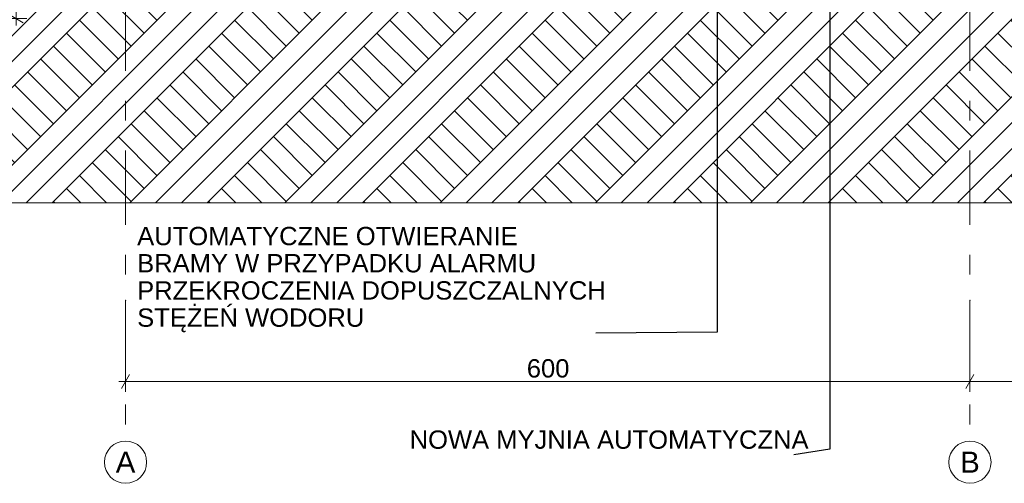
# Model space of a CAD drawing. Header units: centimetres. Extents: x -396 to 14490, y -515 to 1122.
# Tile 2 of 73: x -33 to 666, y -430 to -101. Entities that reach past the tile are written whole.
import ezdxf
from ezdxf.enums import TextEntityAlignment as Align

# ---------------------------------------------------------------- set-up
doc = ezdxf.new("R2010")
doc.units = ezdxf.units.CM
doc.header["$MEASUREMENT"] = 0
for name, pattern in [('Przerywana (2)', [48, 24, -24]), ('Przerywana podwójnie', [109.361107, 52.916665, -21.166666, 14.111111, -21.166666]), ('Wipeout_Contour', [100, 0, -100])]:
    doc.linetypes.add(name, pattern=pattern)
for name, color, linetype, lineweight in [('0_Nr_pióra__11', 7, 'Continuous', 0), ('0_Nr_pióra__21', 7, 'Continuous', 20), ('299-A Wymiary Opisy_Nr_pióra__11', 7, 'Continuous', 0), ('410-K Osie główne_Nr_pióra__11', 7, 'Continuous', 0), ('410-K Osie główne_Nr_pióra__7', 7, 'Continuous', 20), ('420-K Ściany_Nr_pióra__13', 7, 'Continuous', 25), ('420-K Ściany_Nr_pióra__27', 7, 'Continuous', 20), ('420-K Ściany_Nr_pióra__47', 7, 'Continuous', 20), ('420-K Ściany_Nr_pióra__7', 7, 'Continuous', 20), ('Nowe_199-Z Wymiary i opisy_Nr_pióra__135', 5, 'Continuous', 20)]:
    doc.layers.add(name, color=color, linetype=linetype, lineweight=lineweight)
for name, color, linetype, lineweight, true_color in [('199-Z Wymiary i opisy_Nr_pióra__246', 7, 'Continuous', 20, 0x1db3b3), ('420-K Ściany_Nr_pióra__87', 7, 'Continuous', 20, 0xbfe1b7), ('440-K Słupy_Nr_pióra__88', 7, 'Continuous', 20, 0x426f9f)]:
    doc.layers.add(name, color=color, linetype=linetype, lineweight=lineweight, true_color=true_color)
for name, color, linetype in [('299-A Wymiary Opisy', 7, 'Continuous'), ('410-K Osie główne', 7, 'Continuous'), ('420-K Ściany', 7, 'Continuous'), ('440-K Słupy', 7, 'Continuous')]:
    doc.layers.add(name, color=color, linetype=linetype)
doc.styles.add('STYL_AUTOMATYCZNY_1', font='arial.ttf')
doc.styles.add('STYL_AUTOMATYCZNY_2', font='arial.ttf')
doc.dimstyles.new('STYL_AUTOMATYCZNY__1', dxfattribs={"dimtxt": 13, "dimasz": 7.6, "dimexe": 0.18, "dimexo": 0.0625, "dimgap": 0, "dimtad": 1, "dimtih": 1, "dimtoh": 1, "dimdec": 0, "dimzin": 0, "dimdsep": 46, "dimtxsty": 'STYL_AUTOMATYCZNY_1', "dimblk": 'ARROWHEAD_2', "dimblk1": 'ARROWHEAD_2', "dimblk2": 'ARROWHEAD_2', "dimcen": 0.09, "dimclrd": 7, "dimclre": 7, "dimclrt": 7, "dimadec": 0, "dimazin": 0, "dimtfac": 1, "dimtdec": 4, "dimtmove": 0, "dimatfit": 3, "dimfxl": 0, "dimtolj": 1, "dimtzin": 0, "dimarcsym": 0})
doc.dimstyles.new('STYL_AUTOMATYCZNY__2', dxfattribs={"dimtxt": 13, "dimasz": 7.6, "dimexe": 0.18, "dimexo": 0.0625, "dimgap": 0, "dimtad": 1, "dimdec": 0, "dimzin": 0, "dimdsep": 46, "dimtxsty": 'STYL_AUTOMATYCZNY_1', "dimblk": 'ARROWHEAD_2', "dimblk1": 'ARROWHEAD_2', "dimblk2": 'ARROWHEAD_2', "dimcen": 0.09, "dimclrd": 7, "dimclre": 7, "dimclrt": 7, "dimadec": 0, "dimazin": 0, "dimtfac": 1, "dimtdec": 4, "dimtmove": 0, "dimatfit": 3, "dimfxl": 0, "dimtolj": 1, "dimtzin": 0, "dimarcsym": 0})
doc.dimstyles.new('STYL_AUTOMATYCZNY__3', dxfattribs={"dimtxt": 0.18, "dimasz": 14.592, "dimexe": 0.18, "dimexo": 0.0625, "dimgap": 0, "dimtad": 0, "dimtih": 1, "dimtoh": 1, "dimdec": 4, "dimzin": 0, "dimdsep": 46, "dimcen": 0.09, "dimadec": 0, "dimazin": 0, "dimtfac": 1, "dimtdec": 4, "dimtmove": 0, "dimatfit": 3, "dimldrblk": 'ARROWHEAD_5', "dimfxl": 0, "dimtolj": 1, "dimtzin": 0, "dimarcsym": 0})

# ---------------------------------------------------------------- blocks, each defined once
blk = doc.blocks.new('ElemPrzekroju_6_1')
at = {"layer": '420-K Ściany', "linetype": 'Continuous', "lineweight": 0, "true_color": 0x000000}
for points in [[(9.15, -160), (11.15, -160), (11.15, 25), (9.15, 25)], [(11.15, 25), (11.15, -160), (21.15, -160), (21.15, 25)], [(21.15, 25), (21.15, -160), (21.2, -160), (21.2, -25.05), (21.2, -10.05), (21.2, 25)], [(21.2, -10.05), (61.2, -10.05), (61.2, 25), (21.2, 25)], [(21.2, -25.05), (21.2, -160), (61.2, -160), (61.2, -25.05)]]:
    blk.add_hatch(color=18, dxfattribs=at).paths.add_polyline_path(points)
at = {"layer": '420-K Ściany_Nr_pióra__13', "color": 7, "linetype": 'Continuous', "lineweight": 25}
blk.add_line((61.45, -160), (61.2, -160), dxfattribs=at)
at = {"layer": '420-K Ściany_Nr_pióra__27', "color": 7, "linetype": 'Przerywana (2)', "lineweight": 20}
blk.add_line((21.15, 25), (21.15, -160), dxfattribs=at)
at = {"layer": '420-K Ściany_Nr_pióra__27', "color": 7, "linetype": 'Continuous', "lineweight": 20}
for p, q in [((61.2, 25), (61.2, 0)), ((61.2, -53.05), (61.2, -160)), ((61.2, -160), (21.2, -160))]:
    blk.add_line(p, q, dxfattribs=at)
at = {"layer": '420-K Ściany_Nr_pióra__27', "color": 7, "linetype": 'Continuous', "lineweight": 20, "flags": 128}
for points in [[(61.2, 0), (61.2, -10), (61.2, -10.05)], [(61.2, -25.05), (61.2, -33.05), (61.2, -38.05), (61.2, -53.05)]]:
    blk.add_lwpolyline(points, dxfattribs=at)
at = {"layer": '420-K Ściany_Nr_pióra__47', "color": 7, "linetype": 'Continuous', "lineweight": 20}
for p, q in [((9.15, 25), (9.15, 0)), ((11.15, 25), (11.15, -160)), ((9.15, -100), (9.15, -160))]:
    blk.add_line(p, q, dxfattribs=at)
at = {"layer": '420-K Ściany_Nr_pióra__47', "color": 7, "linetype": 'Continuous', "lineweight": 20, "flags": 128}
blk.add_lwpolyline([(21.15, -160), (11.15, -160), (9.15, -160)], dxfattribs=at)
at = {"layer": '420-K Ściany_Nr_pióra__7', "color": 7, "linetype": 'Continuous', "lineweight": 20}
blk.add_line((21.2, -160), (21.15, -160), dxfattribs=at)
at = {"layer": '420-K Ściany_Nr_pióra__7', "color": 7, "linetype": 'Continuous', "lineweight": 20, "flags": 128}
blk.add_lwpolyline([(21.2, 25), (21.2, -10.05), (21.2, -25.05), (21.2, -160)], dxfattribs=at)
blk = doc.blocks.new('ElemPrzekroju_7_1')
at = {"layer": '420-K Ściany_Nr_pióra__87', "color": 9, "linetype": 'Continuous', "lineweight": 20, "true_color": 0xbfe1b7}
for p, q in [((621.38, 25), (621.38, 0)), ((621.38, -53.05), (621.38, -160)), ((621.75, -160), (621.38, -160))]:
    blk.add_line(p, q, dxfattribs=at)
blk = doc.blocks.new('ElemPrzekroju_26_1')
at = {"layer": '440-K Słupy_Nr_pióra__88', "color": 155, "linetype": 'Continuous', "lineweight": 20, "true_color": 0x426f9f}
for p, q in [((61.85, 455), (72.2, 455)), ((72.2, 0), (72.2, 455)), ((61.45, 25), (61.45, 0)), ((61.45, -53.05), (61.45, -160)), ((72.2, -160), (72.2, -53.05)), ((61.45, -160), (72.2, -160))]:
    blk.add_line(p, q, dxfattribs=at)
blk = doc.blocks.new('ElemPrzekroju_28_1')
at = {"layer": '420-K Ściany_Nr_pióra__13', "color": 7, "linetype": 'Continuous', "lineweight": 25}
blk.add_line((621.38, -160), (72.2, -160), dxfattribs=at)
blk = doc.blocks.new('ElemPrzekroju_44_1')
at = {"layer": '420-K Ściany', "linetype": 'Continuous', "lineweight": 0, "true_color": 0x000000}
for points in [[(622.75, -10.05), (655.75, -10.05), (655.75, 25), (622.75, 25)], [(622.75, -160), (655.75, -160), (655.75, -25.05), (622.75, -25.05)]]:
    blk.add_hatch(color=18, dxfattribs=at).paths.add_polyline_path(points)
at = {"layer": '420-K Ściany_Nr_pióra__27', "color": 7, "linetype": 'Continuous', "lineweight": 20}
for p, q in [((622.75, 25), (622.75, 0)), ((655.75, 25), (655.75, 0)), ((622.75, -53.05), (622.75, -160)), ((655.75, -100), (655.75, -160)), ((655.75, -160), (622.75, -160))]:
    blk.add_line(p, q, dxfattribs=at)
at = {"layer": '420-K Ściany_Nr_pióra__27', "color": 7, "linetype": 'Continuous', "lineweight": 20, "flags": 128}
for points in [[(622.75, 0), (622.75, -10), (622.75, -10.05)], [(622.75, -25.05), (622.75, -33.05), (622.75, -38.05), (622.75, -53.05)], [(655.75, -25.05), (655.75, -33.05), (655.75, -38.05), (655.75, -53.05), (655.75, -100)]]:
    blk.add_lwpolyline(points, dxfattribs=at)
at = {"layer": '420-K Ściany_Nr_pióra__87', "color": 9, "linetype": 'Continuous', "lineweight": 20, "true_color": 0xbfe1b7}
blk.add_line((622.75, -160), (622.25, -160), dxfattribs=at)
blk = doc.blocks.new('ElemPrzekroju_68_1')
at = {"layer": '420-K Ściany_Nr_pióra__87', "color": 9, "linetype": 'Continuous', "lineweight": 20, "true_color": 0xbfe1b7}
blk.add_line((622.25, -160), (621.75, -160), dxfattribs=at)
blk = doc.blocks.new('ElemPrzekroju_70_1')
at = {"layer": '440-K Słupy_Nr_pióra__88', "color": 155, "linetype": 'Continuous', "lineweight": 20, "true_color": 0x426f9f}
for p, q in [((655.75, 455), (682.01, 455)), ((682.01, 330), (682.01, 455)), ((682.01, -160), (682.01, -100)), ((655.75, -160), (682.01, -160))]:
    blk.add_line(p, q, dxfattribs=at)
blk = doc.blocks.new('*D88')
at = {"layer": '299-A Wymiary Opisy_Nr_pióra__11', "color": 7, "linetype": 'Continuous', "lineweight": 0}
for p, q in [((44.94, -352.66), (39.17, -362.66)), ((42.06, -365.16), (42.06, -350.16)), ((644.94, -352.66), (639.17, -362.66)), ((642.06, -365.16), (642.06, -350.16)), ((37.17, -357.66), (42.06, -357.66)), ((42.06, -357.66), (642.06, -357.66))]:
    blk.add_line(p, q, dxfattribs=at)
at = {"layer": '299-A Wymiary Opisy_Nr_pióra__11', "color": 7, "lineweight": 0, "insert": (327.18, -355.06), "char_height": 13, "attachment_point": 7, "style": 'STYL_AUTOMATYCZNY_1'}
blk.add_mtext('\\A1;{\\pql;\\fArial|b0|i0|c238|p0;\\W1.000000;600}', dxfattribs=at)
blk = doc.blocks.new('ARROWHEAD_2')
at = {"color": 0, "linetype": 'Continuous', "lineweight": 0}
for p, q in [((0, 0), (-1, 0)), ((-0.378, -0.655), (0.378, 0.655))]:
    blk.add_line(p, q, dxfattribs=at)
blk = doc.blocks.new('*D90')
at = {"layer": '299-A Wymiary Opisy_Nr_pióra__11', "color": 7, "linetype": 'Continuous', "lineweight": 0}
for p, q in [((644.94, -352.66), (639.17, -362.66)), ((642.06, -365.16), (642.06, -350.16)), ((1089.17, -362.66), (1094.94, -352.66)), ((1092.06, -365.16), (1092.06, -350.16)), ((642.06, -357.66), (1092.06, -357.66)), ((1092.06, -357.66), (1096.95, -357.66))]:
    blk.add_line(p, q, dxfattribs=at)
at = {"layer": '299-A Wymiary Opisy_Nr_pióra__11', "color": 7, "lineweight": 0, "insert": (852.18, -355.06), "char_height": 13, "attachment_point": 7, "style": 'STYL_AUTOMATYCZNY_1'}
blk.add_mtext('\\A1;{\\pql;\\fArial|b0|i0|c238|p0;\\W1.000000;450}', dxfattribs=at)
blk = doc.blocks.new('*D94')
at = {"layer": '299-A Wymiary Opisy_Nr_pióra__11', "color": 7, "linetype": 'Continuous', "lineweight": 0}
for p, q in [((-40.6, 2.89), (-30.6, -2.89)), ((-28.1, 0), (-43.1, 0)), ((-35.6, -100), (-35.6, 0)), ((-40.6, -97.11), (-30.6, -102.89)), ((-28.1, -100), (-43.1, -100)), ((-35.6, -104.89), (-35.6, -100))]:
    blk.add_line(p, q, dxfattribs=at)
at = {"layer": '299-A Wymiary Opisy_Nr_pióra__11', "color": 7, "lineweight": 0, "insert": (-38.2, -64.87), "char_height": 13, "attachment_point": 7, "rotation": 90, "style": 'STYL_AUTOMATYCZNY_1'}
blk.add_mtext('\\A1;{\\pql;\\fArial|b0|i0|c238|p0;\\W1.000000;100}', dxfattribs=at)
blk = doc.blocks.new('ARROWHEAD_5')
at = {"linetype": 'Continuous', "lineweight": 0}
blk.add_hatch(color=0, dxfattribs=at).paths.add_polyline_path([(-1, 0.2679), (0, 0), (-1, -0.2679)])
at = {"color": 0, "linetype": 'Continuous', "lineweight": 0}
blk.add_line((0, 0), (-1, 0), dxfattribs=at)
blk = doc.blocks.new('Standardowy znacznik osi[1]_1', base_point=(42.06, 1000))
at = {"layer": '410-K Osie główne_Nr_pióra__11', "color": 7, "linetype": 'Przerywana podwójnie', "lineweight": 0}
for p, q in [((42.06, 900), (42.06, -300)), ((42.06, -300), (42.06, -400))]:
    blk.add_line(p, q, dxfattribs=at)
blk.add_point((42.06, -300), dxfattribs=at)
blk.add_point((42.06, -300), dxfattribs=at)
at = {"layer": '410-K Osie główne_Nr_pióra__7', "color": 7, "linetype": 'Continuous', "lineweight": 20}
blk.add_circle((42.06, -415), 15, dxfattribs=at)
at = {"layer": '410-K Osie główne_Nr_pióra__11', "color": 7, "lineweight": 0, "style": 'STYL_AUTOMATYCZNY_2'}
for tag, p in [('AC_MarkerText_1_0', (42.06, 1022.5)), ('AC_MarkerText_1_1', (42.06, -407.5))]:
    blk.add_attdef(tag, text='', height=15, rotation=360, dxfattribs=at).set_placement(p, align=Align.TOP_CENTER)
blk = doc.blocks.new('Standardowy znacznik osi[2]_1', base_point=(642.06, 1000))
at = {"layer": '410-K Osie główne_Nr_pióra__11', "color": 7, "linetype": 'Przerywana podwójnie', "lineweight": 0}
for p, q in [((642.06, 900), (642.06, -300)), ((642.06, -300), (642.06, -400))]:
    blk.add_line(p, q, dxfattribs=at)
blk.add_point((642.06, -300), dxfattribs=at)
blk.add_point((642.06, -300), dxfattribs=at)
at = {"layer": '410-K Osie główne_Nr_pióra__7', "color": 7, "linetype": 'Continuous', "lineweight": 20}
blk.add_circle((642.06, -415), 15, dxfattribs=at)
at = {"layer": '410-K Osie główne_Nr_pióra__11', "color": 7, "lineweight": 0, "style": 'STYL_AUTOMATYCZNY_2'}
for tag, p in [('AC_MarkerText_1_0', (642.06, 1022.5)), ('AC_MarkerText_1_1', (642.06, -407.5))]:
    blk.add_attdef(tag, text='', height=15, rotation=360, dxfattribs=at).set_placement(p, align=Align.TOP_CENTER)

msp = doc.modelspace()

# ---------------------------------------------------------------- block references
at = {"layer": '420-K Ściany', "lineweight": 0}
for name in ['ElemPrzekroju_6_1', 'ElemPrzekroju_7_1', 'ElemPrzekroju_44_1', 'ElemPrzekroju_28_1', 'ElemPrzekroju_68_1']:
    msp.add_blockref(name, (0, 0), dxfattribs=at)
at = {"layer": '440-K Słupy', "lineweight": 0}
for name in ['ElemPrzekroju_26_1', 'ElemPrzekroju_70_1']:
    msp.add_blockref(name, (0, 0), dxfattribs=at)

# ---------------------------------------------------------------- texts
at = {"layer": '199-Z Wymiary i opisy_Nr_pióra__246', "color": 132, "linetype": 'Continuous', "lineweight": 20, "true_color": 0x1db3b3, "insert": (243.92, -405.65), "char_height": 13, "attachment_point": 7, "style": 'STYL_AUTOMATYCZNY_1'}
msp.add_mtext('\\A1;{\\pql;\\fArial|b0|i0|c238|p0;\\W1.000000;NOWA MYJNIA AUTOMATYCZNA}', dxfattribs=at)
at = {"layer": 'Nowe_199-Z Wymiary i opisy_Nr_pióra__135', "color": 5, "linetype": 'Continuous', "lineweight": 20, "insert": (50.31, -322.78), "char_height": 13, "attachment_point": 7, "line_spacing_factor": 0.890992, "style": 'STYL_AUTOMATYCZNY_1'}
msp.add_mtext('\\A1;{\\pql;\\fArial|b0|i0|c238|p0;\\W1.000000;AUTOMATYCZNE OTWIERANIE\\P\\pql;\\fArial|b0|i0|c238|p0;\\W1.000000;BRAMY W PRZYPADKU ALARMU\\P\\pql;\\fArial|b0|i0|c238|p0;\\W1.000000;PRZEKROCZENIA DOPUSZCZALNYCH\\P\\pql;\\fArial|b0|i0|c238|p0;\\W1.000000;STĘŻEŃ WODORU}', dxfattribs=at)

# ---------------------------------------------------------------- dimensions: what is measured, and where the dimension line sits
at = {"layer": '299-A Wymiary Opisy', "color": 7, "linetype": 'Continuous', "lineweight": 0}
for base, p1, p2, picture, middle in [((642.06, -357.66), (42.06, -357.66), (642.06, -357.66), '*D88', (342.02, -348.56)), ((1092.06, -357.66), (642.06, -357.66), (1092.06, -357.66), '*D90', (867.02, -348.56))]:
    dim = msp.add_linear_dim(base=base, p1=p1, p2=p2, dimstyle='STYL_AUTOMATYCZNY__1', dxfattribs=at)
    dim.commit()
    dim.dimension.update_dxf_attribs({"geometry": picture, "text_midpoint": middle, "dimtype": 160})

# ---------------------------------------------------------------- next in the draw order: wipeouts: each hides what was drawn before it
at = {"color": 254, "linetype": 'Wipeout_Contour', "lineweight": 0, "ltscale": 4005.497294}
msp.add_wipeout([(61.2, -53.05), (622.75, -53.05), (1209.83, -53.05), (1209.83, -230.76), (-396.45, -230.76), (-396.45, -53.05)], dxfattribs=at)

# ---------------------------------------------------------------- next in the draw order: hatches: boundary and pattern name
at = {"layer": '0_Nr_pióra__11', "linetype": 'Continuous', "lineweight": 0}
h = msp.add_hatch(dxfattribs=at)
h.set_pattern_fill('Grunt_0001', style=0, pattern_type=2)
h.set_pattern_definition([(45, (0, 0), (-27.5772, 27.5772), []), (45, (-9.19, 9.19), (-55.1543, 55.1543), []), (45, (-18.385, 18.385), (-55.1543, 55.1543), []), (135, (-27.577, 27.577), (9.19239, 9.19239), [39, -39])])
h.paths.add_polyline_path([(61.2, -53.05), (622.75, -53.05), (1209.83, -53.05), (1209.83, -230.76), (-396.45, -230.76), (-396.45, -53.05)])

# ---------------------------------------------------------------- next in the draw order: linework, layer by layer
at = {"layer": '0_Nr_pióra__21', "color": 7, "linetype": 'Continuous', "lineweight": 20, "flags": 128}
msp.add_lwpolyline([(61.2, -53.05), (622.75, -53.05), (1209.83, -53.05), (1209.83, -230.76), (-396.45, -230.76), (-396.45, -53.05)], close=True, dxfattribs=at)

# ---------------------------------------------------------------- next in the draw order: block references
at = {"layer": '410-K Osie główne', "color": 7, "linetype": 'Continuous', "lineweight": 20}
ref = msp.add_blockref('Standardowy znacznik osi[1]_1', (42.06, 1000), dxfattribs=at)
ref.add_attrib('AC_MarkerText_1_1', 'A', dxfattribs={"layer": '410-K Osie główne_Nr_pióra__11', "color": 7, "lineweight": 0, "height": 15, "rotation": 360, "style": 'STYL_AUTOMATYCZNY_2'}).set_placement((42.06, -407.5), align=Align.TOP_CENTER)
ref = msp.add_blockref('Standardowy znacznik osi[2]_1', (642.06, 1000), dxfattribs=at)
ref.add_attrib('AC_MarkerText_1_1', 'B', dxfattribs={"layer": '410-K Osie główne_Nr_pióra__11', "color": 7, "lineweight": 0, "height": 15, "rotation": 360, "style": 'STYL_AUTOMATYCZNY_2'}).set_placement((642.06, -407.5), align=Align.TOP_CENTER)

# ---------------------------------------------------------------- next in the draw order: dimensions: what is measured, and where the dimension line sits
at = {"layer": '299-A Wymiary Opisy', "color": 7, "linetype": 'Continuous', "lineweight": 0}
dim = msp.add_linear_dim(base=(-35.6, 0), p1=(472.65, -100), p2=(472.65, 0), angle=90, dimstyle='STYL_AUTOMATYCZNY__2', dxfattribs=at)
dim.commit()
dim.dimension.update_dxf_attribs({"geometry": '*D94', "text_midpoint": (-44.7, -50.03), "dimtype": 160, "text_rotation": 90})

# ---------------------------------------------------------------- next in the draw order: leaders
at = {"layer": '199-Z Wymiary i opisy_Nr_pióra__246', "color": 132, "linetype": 'Continuous', "lineweight": 20, "true_color": 0x1db3b3, "annotation_type": 0, "has_hookline": 1, "hookline_direction": 1, "text_width": 281.97}
msp.add_leader([(542.57, 4.59), (542.57, -405.65), (516.99, -409.89)], dimstyle='STYL_AUTOMATYCZNY__3', dxfattribs=at)
at = {"layer": 'Nowe_199-Z Wymiary i opisy_Nr_pióra__135', "color": 5, "linetype": 'Continuous', "lineweight": 20, "annotation_type": 0, "has_hookline": 1, "hookline_direction": 1, "text_width": 329.87}
msp.add_leader([(462.55, 109.65), (462.55, -322.78), (376.23, -323.5)], dimstyle='STYL_AUTOMATYCZNY__3', dxfattribs=at)

doc.saveas('drawing.dxf')
